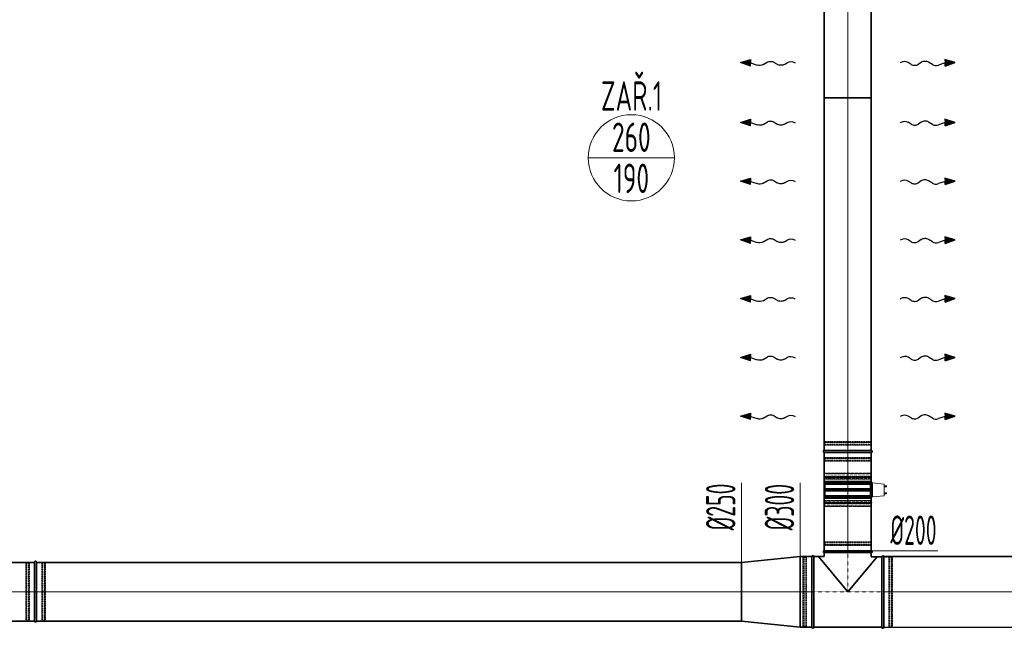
# Model space of a CAD drawing. Header units: millimetres. Extents: x -41335 to 3476, y 23470 to 47494.
# Tile 5 of 15: x -33221 to -29031, y 28320 to 30910. Entities that reach past the tile are written whole.
import ezdxf
from ezdxf.enums import TextEntityAlignment as Align

# ---------------------------------------------------------------- set-up
doc = ezdxf.new("R2010")
doc.units = ezdxf.units.MM
doc.header["$LTSCALE"] = 0.03
doc.linetypes.add('ACAD_ISO02W100', pattern=[15, 12, -3])
doc.linetypes.add('ACAD_ISO10W100', pattern=[18, 12, -3, 0, -3])
for name, color, linetype, lineweight in [('VZT_01 SUP (PŘÍVOD) - OBRYS', 5, 'Continuous', 35), ('VZT_02 SUP (PŘÍVOD) - OSA', 5, 'ACAD_ISO10W100', 5), ('VZT_40 REGULAČNÍ KLAPKY - OBRYS', 1, 'Continuous', 35), ('VZT_42 REGULAČNÍ KLAPKY - DETAIL', 8, 'Continuous', 5), ('VZT_KOTY - DIMENZE', 7, 'Continuous', 5), ('VZT_POPIS - DISTRIBUCE', 7, 'Continuous', 5)]:
    doc.layers.add(name, color=color, linetype=linetype, lineweight=lineweight)
for name, color, linetype, lineweight, plot in [('VZT_03 SUP (PŘÍVOD) - NETISK', 8, 'ACAD_ISO02W100', 5, False), ('VZT_07 ETA (ODVOD) - NETISK', 8, 'ACAD_ISO02W100', 5, False), ('VZT_43 REGULAČNÍ KLAPKY - NETISK', 8, 'ACAD_ISO02W100', 5, False)]:
    doc.layers.add(name, color=color, linetype=linetype, lineweight=lineweight, plot=plot)
doc.styles.add('JS', font='isocp.shx', dxfattribs={"width": 0.6, "height": 125})
doc.styles.add('VZT_POPIS', font='isocp.shx', dxfattribs={"width": 0.6, "height": 125})

msp = doc.modelspace()

# ---------------------------------------------------------------- linework, layer by layer
at = {"color": 0, "lineweight": -2}
for p, q in [((-30153.9, 30727.1), (-30110.6, 30740.2)), ((-30111.2, 30712.3), (-30153.9, 30727.1)), ((-30111.2, 30712.3), (-30110.9, 30726.2)), ((-30110.6, 30740.2), (-30110.9, 30726.2)), ((-30110.9, 30726.2), (-30082.4, 30716.3)), ((-30056.9, 30718.3), (-30040.3, 30728.6)), ((-30009.4, 30727.9), (-29997.5, 30719.9)), ((-29966.5, 30719.2), (-29953.5, 30727.3)), ((-29427.1, 30719.2), (-29440.2, 30727.3)), ((-29384.3, 30727.9), (-29396.2, 30719.9)), ((-29336.7, 30718.3), (-29353.3, 30728.6)), ((-29282.7, 30726.2), (-29311.3, 30716.3)), ((-29239.7, 30727.1), (-29283, 30740.2)), ((-29283, 30740.2), (-29282.7, 30726.2)), ((-29282.4, 30712.3), (-29282.7, 30726.2)), ((-29282.4, 30712.3), (-29239.7, 30727.1)), ((-30153.9, 30472.7), (-30110.6, 30485.7)), ((-30111.2, 30457.8), (-30153.9, 30472.7)), ((-30111.2, 30457.8), (-30110.9, 30471.7)), ((-30110.6, 30485.7), (-30110.9, 30471.7)), ((-30110.9, 30471.7), (-30082.4, 30461.8)), ((-30056.9, 30463.9), (-30040.3, 30474.1)), ((-30009.4, 30473.5), (-29997.5, 30465.4)), ((-29966.5, 30464.7), (-29953.5, 30472.8)), ((-29427.1, 30464.7), (-29440.2, 30472.8)), ((-29384.3, 30473.5), (-29396.2, 30465.4)), ((-29336.7, 30463.9), (-29353.3, 30474.1)), ((-29282.7, 30471.7), (-29311.3, 30461.8)), ((-29239.7, 30472.7), (-29283, 30485.7)), ((-29283, 30485.7), (-29282.7, 30471.7)), ((-29282.4, 30457.8), (-29282.7, 30471.7)), ((-29282.4, 30457.8), (-29239.7, 30472.7)), ((-30153.9, 30222.7), (-30110.6, 30235.7)), ((-30111.2, 30207.8), (-30153.9, 30222.7)), ((-30111.2, 30207.8), (-30110.9, 30221.7)), ((-30110.6, 30235.7), (-30110.9, 30221.7)), ((-30110.9, 30221.7), (-30082.4, 30211.8)), ((-30056.9, 30213.9), (-30040.3, 30224.1)), ((-30009.4, 30223.5), (-29997.5, 30215.4)), ((-29966.5, 30214.7), (-29953.5, 30222.8)), ((-29427.1, 30214.7), (-29440.2, 30222.8)), ((-29384.3, 30223.5), (-29396.2, 30215.4)), ((-29336.7, 30213.9), (-29353.3, 30224.1)), ((-29282.7, 30221.7), (-29311.3, 30211.8)), ((-29239.7, 30222.7), (-29283, 30235.7)), ((-29283, 30235.7), (-29282.7, 30221.7)), ((-29282.4, 30207.8), (-29282.7, 30221.7)), ((-29282.4, 30207.8), (-29239.7, 30222.7)), ((-30153.9, 29972.7), (-30110.6, 29985.7)), ((-30111.2, 29957.8), (-30153.9, 29972.7)), ((-30111.2, 29957.8), (-30110.9, 29971.7)), ((-30110.6, 29985.7), (-30110.9, 29971.7)), ((-30110.9, 29971.7), (-30082.4, 29961.8)), ((-30056.9, 29963.9), (-30040.3, 29974.1)), ((-30009.4, 29973.5), (-29997.5, 29965.4)), ((-29966.5, 29964.7), (-29953.5, 29972.8)), ((-29427.1, 29964.7), (-29440.2, 29972.8)), ((-29384.3, 29973.5), (-29396.2, 29965.4)), ((-29336.7, 29963.9), (-29353.3, 29974.1)), ((-29282.7, 29971.7), (-29311.3, 29961.8)), ((-29239.7, 29972.7), (-29283, 29985.7)), ((-29283, 29985.7), (-29282.7, 29971.7)), ((-29282.4, 29957.8), (-29282.7, 29971.7)), ((-29282.4, 29957.8), (-29239.7, 29972.7)), ((-30153.9, 29722.7), (-30110.6, 29735.7)), ((-30111.2, 29707.8), (-30153.9, 29722.7)), ((-30111.2, 29707.8), (-30110.9, 29721.7)), ((-30110.6, 29735.7), (-30110.9, 29721.7)), ((-30110.9, 29721.7), (-30082.4, 29711.8)), ((-30056.9, 29713.9), (-30040.3, 29724.1)), ((-30009.4, 29723.5), (-29997.5, 29715.4)), ((-29966.5, 29714.7), (-29953.5, 29722.8)), ((-29427.1, 29714.7), (-29440.2, 29722.8)), ((-29384.3, 29723.5), (-29396.2, 29715.4)), ((-29336.7, 29713.9), (-29353.3, 29724.1)), ((-29282.7, 29721.7), (-29311.3, 29711.8)), ((-29239.7, 29722.7), (-29283, 29735.7)), ((-29283, 29735.7), (-29282.7, 29721.7)), ((-29282.4, 29707.8), (-29282.7, 29721.7)), ((-29282.4, 29707.8), (-29239.7, 29722.7)), ((-30153.9, 29472.7), (-30110.6, 29485.7)), ((-30111.2, 29457.8), (-30153.9, 29472.7)), ((-30111.2, 29457.8), (-30110.9, 29471.7)), ((-30110.6, 29485.7), (-30110.9, 29471.7)), ((-30110.9, 29471.7), (-30082.4, 29461.8)), ((-30056.9, 29463.9), (-30040.3, 29474.1)), ((-30009.4, 29473.5), (-29997.5, 29465.4)), ((-29966.5, 29464.7), (-29953.5, 29472.8)), ((-29427.1, 29464.7), (-29440.2, 29472.8)), ((-29384.3, 29473.5), (-29396.2, 29465.4)), ((-29336.7, 29463.9), (-29353.3, 29474.1)), ((-29282.7, 29471.7), (-29311.3, 29461.8)), ((-29239.7, 29472.7), (-29283, 29485.7)), ((-29283, 29485.7), (-29282.7, 29471.7)), ((-29282.4, 29457.8), (-29282.7, 29471.7)), ((-29282.4, 29457.8), (-29239.7, 29472.7)), ((-30153.9, 29222.7), (-30110.6, 29235.7)), ((-30111.2, 29207.8), (-30153.9, 29222.7)), ((-30111.2, 29207.8), (-30110.9, 29221.7)), ((-30110.6, 29235.7), (-30110.9, 29221.7)), ((-30110.9, 29221.7), (-30082.4, 29211.8)), ((-30056.9, 29213.9), (-30040.3, 29224.1)), ((-30009.4, 29223.5), (-29997.5, 29215.4)), ((-29966.5, 29214.7), (-29953.5, 29222.8)), ((-29427.1, 29214.7), (-29440.2, 29222.8)), ((-29384.3, 29223.5), (-29396.2, 29215.4)), ((-29336.7, 29213.9), (-29353.3, 29224.1)), ((-29282.7, 29221.7), (-29311.3, 29211.8)), ((-29239.7, 29222.7), (-29283, 29235.7)), ((-29283, 29235.7), (-29282.7, 29221.7)), ((-29282.4, 29207.8), (-29282.7, 29221.7)), ((-29282.4, 29207.8), (-29239.7, 29222.7))]:
    msp.add_line(p, q, dxfattribs=at)
for p, q in [((-29923.4, 30727.1), (-29920.3, 30725.3)), ((-29470.3, 30727.1), (-29473.4, 30725.3)), ((-29923.4, 30472.7), (-29920.3, 30470.8)), ((-29470.3, 30472.7), (-29473.4, 30470.8)), ((-29923.4, 30222.7), (-29920.3, 30220.8)), ((-29470.3, 30222.7), (-29473.4, 30220.8)), ((-29923.4, 29972.7), (-29920.3, 29970.8)), ((-29470.3, 29972.7), (-29473.4, 29970.8)), ((-29923.4, 29722.7), (-29920.3, 29720.8)), ((-29470.3, 29722.7), (-29473.4, 29720.8)), ((-29923.4, 29472.7), (-29920.3, 29470.8)), ((-29470.3, 29472.7), (-29473.4, 29470.8)), ((-29923.4, 29222.7), (-29920.3, 29220.8)), ((-29470.3, 29222.7), (-29473.4, 29220.8))]:
    msp.add_line(p, q)
at = {"color": 0, "lineweight": -2, "extrusion": (0, 0, -1)}
for centre, start_param, end_param in [((-30025.1, 30718.9), 0.766537, 2.375056), ((-29981.8, 30728.9), 3.908129, 5.516649), ((-29938.2, 30717.6), 0.766537, 2.320574), ((-30072.2, 30728), 3.908129, 5.191299), ((-30025.1, 30464.5), 0.766537, 2.375056), ((-29938.2, 30463.1), 0.766537, 2.320574), ((-30072.2, 30473.5), 3.908129, 5.191299), ((-29981.8, 30474.4), 3.908129, 5.516649), ((-30025.1, 30214.5), 0.766537, 2.375056), ((-29938.2, 30213.1), 0.766537, 2.320574), ((-30072.2, 30223.5), 3.908129, 5.191299), ((-29981.8, 30224.4), 3.908129, 5.516649), ((-30025.1, 29964.5), 0.766537, 2.375056), ((-29981.8, 29974.4), 3.908129, 5.516649), ((-29938.2, 29963.1), 0.766537, 2.320574), ((-30072.2, 29973.5), 3.908129, 5.191299), ((-30072.2, 29723.5), 3.908129, 5.191299), ((-30025.1, 29714.5), 0.766537, 2.375056), ((-29981.8, 29724.4), 3.908129, 5.516649), ((-29938.2, 29713.1), 0.766537, 2.320574), ((-30072.2, 29473.5), 3.908129, 5.191299), ((-30025.1, 29464.5), 0.766537, 2.375056), ((-29981.8, 29474.4), 3.908129, 5.516649), ((-29938.2, 29463.1), 0.766537, 2.320574), ((-30072.2, 29223.5), 3.908129, 5.191299), ((-30025.1, 29214.5), 0.766537, 2.375056), ((-29981.8, 29224.4), 3.908129, 5.516649), ((-29938.2, 29213.1), 0.766537, 2.320574)]:
    msp.add_ellipse(centre, major_axis=(-21.5, 0.5), ratio=0.625, start_param=start_param, end_param=end_param, dxfattribs=at)
at = {"color": 0, "lineweight": -2}
for centre, start_param, end_param in [((-29455.4, 30717.6), 0.766537, 2.320574), ((-29411.8, 30728.9), 3.908129, 5.516649), ((-29368.6, 30718.9), 0.766537, 2.375056), ((-29321.4, 30728), 3.908129, 5.191299), ((-29455.4, 30463.1), 0.766537, 2.320574), ((-29368.6, 30464.5), 0.766537, 2.375056), ((-29411.8, 30474.4), 3.908129, 5.516649), ((-29321.4, 30473.5), 3.908129, 5.191299), ((-29455.4, 30213.1), 0.766537, 2.320574), ((-29368.6, 30214.5), 0.766537, 2.375056), ((-29411.8, 30224.4), 3.908129, 5.516649), ((-29321.4, 30223.5), 3.908129, 5.191299), ((-29455.4, 29963.1), 0.766537, 2.320574), ((-29411.8, 29974.4), 3.908129, 5.516649), ((-29368.6, 29964.5), 0.766537, 2.375056), ((-29321.4, 29973.5), 3.908129, 5.191299), ((-29455.4, 29713.1), 0.766537, 2.320574), ((-29411.8, 29724.4), 3.908129, 5.516649), ((-29368.6, 29714.5), 0.766537, 2.375056), ((-29321.4, 29723.5), 3.908129, 5.191299), ((-29455.4, 29463.1), 0.766537, 2.320574), ((-29411.8, 29474.4), 3.908129, 5.516649), ((-29368.6, 29464.5), 0.766537, 2.375056), ((-29321.4, 29473.5), 3.908129, 5.191299), ((-29455.4, 29213.1), 0.766537, 2.320574), ((-29411.8, 29224.4), 3.908129, 5.516649), ((-29368.6, 29214.5), 0.766537, 2.375056), ((-29321.4, 29223.5), 3.908129, 5.191299)]:
    msp.add_ellipse(centre, major_axis=(21.5, 0.5), ratio=0.625, start_param=start_param, end_param=end_param, dxfattribs=at)
for points in [[(-30111.2, 30712.3), (-30110.6, 30740.2), (-30153.9, 30727.1)], [(-29282.4, 30712.3), (-29283, 30740.2), (-29239.7, 30727.1)], [(-30111.2, 30457.8), (-30110.6, 30485.7), (-30153.9, 30472.7)], [(-29282.4, 30457.8), (-29283, 30485.7), (-29239.7, 30472.7)], [(-30111.2, 30207.8), (-30110.6, 30235.7), (-30153.9, 30222.7)], [(-29282.4, 30207.8), (-29283, 30235.7), (-29239.7, 30222.7)], [(-30111.2, 29957.8), (-30110.6, 29985.7), (-30153.9, 29972.7)], [(-29282.4, 29957.8), (-29283, 29985.7), (-29239.7, 29972.7)], [(-30111.2, 29707.8), (-30110.6, 29735.7), (-30153.9, 29722.7)], [(-29282.4, 29707.8), (-29283, 29735.7), (-29239.7, 29722.7)], [(-30111.2, 29457.8), (-30110.6, 29485.7), (-30153.9, 29472.7)], [(-29282.4, 29457.8), (-29283, 29485.7), (-29239.7, 29472.7)], [(-30111.2, 29207.8), (-30110.6, 29235.7), (-30153.9, 29222.7)], [(-29282.4, 29207.8), (-29283, 29235.7), (-29239.7, 29222.7)]]:
    msp.add_solid(points, dxfattribs=at)
at = {"layer": 'VZT_01 SUP (PŘÍVOD) - OBRYS'}
for p, q in [((-29596.8, 30576.5), (-29796.8, 30576.5)), ((-29796.8, 29076.5), (-29596.8, 29076.5)), ((-29796.8, 29068.5), (-29596.8, 29068.5)), ((-30149.8, 28600.2), (-29899.8, 28625.2)), ((-29899.8, 28625.2), (-29899.8, 28325.2)), ((-29899.8, 28625.2), (-29849.8, 28625.2)), ((-29849.8, 28624.7), (-29849.8, 28325.7)), ((-29841.8, 28324.7), (-29841.8, 28624.7)), ((-29841.8, 28624.7), (-29796.8, 28624.7)), ((-29821.8, 28624.7), (-29696.8, 28474.7)), ((-29596.8, 28649.7), (-29796.8, 28649.7)), ((-29796.8, 28641.7), (-29596.8, 28641.7)), ((-29796.8, 28624.7), (-29796.8, 28641.7)), ((-29696.8, 28474.7), (-29572, 28623.7)), ((-29596.8, 28623.7), (-29596.8, 28641.7)), ((-29596.8, 28623.7), (-29551.8, 28623.7)), ((-29551.8, 28623.7), (-29551.8, 28323.7)), ((-26563.3, 28624.7), (-29543.8, 28624.7)), ((-29543.8, 28324.7), (-29543.8, 28623.7)), ((-33157.8, 28350.7), (-33157.8, 28599.7)), ((-33149.8, 28350.7), (-33149.8, 28599.7)), ((-30149.8, 28350.2), (-30149.8, 28600.2)), ((-30149.8, 28350.2), (-29899.8, 28325.2)), ((-29899.8, 28325.2), (-29849.8, 28325.2)), ((-29841.8, 28324.7), (-29551.8, 28324.7)), ((-26563.3, 28324.7), (-29543.8, 28323.7))]:
    msp.add_line(p, q, dxfattribs=at)
for points in [[(-29796.8, 32076.5), (-29796.8, 29076.5)], [(-29596.8, 32076.5), (-29596.8, 29076.5)], [(-29796.8, 29068.5), (-29796.8, 28649.7)], [(-29596.8, 29068.5), (-29596.8, 28649.7)], [(-33157.8, 28600.2), (-36157.8, 28600.2)], [(-30149.8, 28600.2), (-33149.8, 28600.2)], [(-33157.8, 28350.2), (-36157.8, 28350.2)], [(-30149.8, 28350.2), (-33149.8, 28350.2)]]:
    msp.add_lwpolyline(points, dxfattribs=at)
for centre, start, end in [((-29796.8, 29072.5), 90, 270), ((-29596.8, 29072.5), 270, 90), ((-29845.8, 28624.7), 0, 180), ((-29796.8, 28645.7), 90, 270), ((-29596.8, 28645.7), 270, 90), ((-29547.8, 28623.7), 0, 180), ((-33153.8, 28600.7), 0, 180), ((-33153.8, 28350.7), 180, 0), ((-29845.8, 28324.7), 180, 0), ((-29547.8, 28323.7), 180, 0)]:
    msp.add_arc(centre, 4, start, end, dxfattribs=at)
at = {"layer": 'VZT_02 SUP (PŘÍVOD) - OSA', "ltscale": 5}
for p, q in [((-29841.8, 28474.7), (-30149.8, 28474.7)), ((-29543.8, 28474.2), (-26563.3, 28475.2))]:
    msp.add_line(p, q, dxfattribs=at)
for points in [[(-29696.8, 29076.5), (-29696.8, 32076.5)], [(-29696.8, 28649.7), (-29696.8, 29068.5)], [(-36157.8, 28475.2), (-33157.8, 28475.2)], [(-33149.8, 28475.2), (-30149.8, 28475.2)]]:
    msp.add_lwpolyline(points, dxfattribs=at)
at = {"layer": 'VZT_02 SUP (PŘÍVOD) - OSA', "elevation": 0}
msp.add_lwpolyline([(-29696.8, 29076.5), (-29696.8, 29068.5)], dxfattribs=at)
at = {"layer": 'VZT_02 SUP (PŘÍVOD) - OSA', "ltscale": 0.3}
for points in [[(-29696.8, 28641.7), (-29696.8, 28474.7)], [(-29841.8, 28474.7), (-29551.8, 28474.7)]]:
    msp.add_lwpolyline(points, dxfattribs=at)
at = {"layer": 'VZT_02 SUP (PŘÍVOD) - OSA'}
msp.add_lwpolyline([(-33157.8, 28475.2), (-33149.8, 28475.2)], dxfattribs=at)
at = {"layer": 'VZT_03 SUP (PŘÍVOD) - NETISK', "ltscale": 0.4}
for p, q in [((-29796.8, 29110), (-29596.8, 29110)), ((-29796.8, 29110), (-29796.8, 29109.5)), ((-29796.8, 29109.5), (-29596.8, 29109.5)), ((-29796.8, 29102.5), (-29596.8, 29102.5)), ((-29796.8, 29102.5), (-29796.8, 29102)), ((-29796.8, 29102), (-29596.8, 29102)), ((-29795.8, 29114.5), (-29597.8, 29114.5)), ((-29795.8, 29114.5), (-29795.8, 29110.5)), ((-29795.8, 29110.5), (-29597.8, 29110.5)), ((-29795.8, 29098.5), (-29597.8, 29098.5)), ((-29795.8, 29098.5), (-29795.8, 29076.5)), ((-29794.8, 29110.5), (-29794.8, 29110)), ((-29794.8, 29109.5), (-29794.8, 29102.5)), ((-29794.8, 29102), (-29794.8, 29098.5)), ((-29598.8, 29110.5), (-29598.8, 29110)), ((-29598.8, 29109.5), (-29598.8, 29102.5)), ((-29598.8, 29102), (-29598.8, 29098.5)), ((-29597.8, 29114.5), (-29597.8, 29110.5)), ((-29597.8, 29098.5), (-29597.8, 29076.5)), ((-29596.8, 29110), (-29596.8, 29109.5)), ((-29596.8, 29102.5), (-29596.8, 29102)), ((-29796.8, 29043), (-29596.8, 29043)), ((-29796.8, 29043), (-29796.8, 29042.5)), ((-29796.8, 29042.5), (-29596.8, 29042.5)), ((-29795.8, 29068.5), (-29795.8, 29046.5)), ((-29795.8, 29046.5), (-29597.8, 29046.5)), ((-29794.8, 29046.5), (-29794.8, 29043)), ((-29794.8, 29042.5), (-29794.8, 29035.5)), ((-29598.8, 29046.5), (-29598.8, 29043)), ((-29598.8, 29042.5), (-29598.8, 29035.5)), ((-29597.8, 29068.5), (-29597.8, 29046.5)), ((-29596.8, 29043), (-29596.8, 29042.5)), ((-29796.8, 29035.5), (-29596.8, 29035.5)), ((-29796.8, 29035.5), (-29796.8, 29035)), ((-29796.8, 29035), (-29596.8, 29035)), ((-29795.8, 29034.5), (-29597.8, 29034.5)), ((-29795.8, 29034.5), (-29795.8, 29030.5)), ((-29795.8, 29030.5), (-29597.8, 29030.5)), ((-29794.8, 29035), (-29794.8, 29034.5)), ((-29598.8, 29035), (-29598.8, 29034.5)), ((-29597.8, 29034.5), (-29597.8, 29030.5)), ((-29596.8, 29035.5), (-29596.8, 29035)), ((-33195.8, 28351.7), (-33195.8, 28599.7)), ((-33195.8, 28599.7), (-33191.8, 28599.7)), ((-33191.8, 28351.7), (-33191.8, 28598.7)), ((-33191.8, 28598.7), (-33191.3, 28598.7)), ((-33191.3, 28600.7), (-33190.8, 28600.7)), ((-33191.3, 28350.7), (-33191.3, 28598.7)), ((-33190.8, 28350.7), (-33190.8, 28598.7)), ((-33190.8, 28598.7), (-33183.8, 28598.7)), ((-33183.8, 28600.7), (-33183.3, 28600.7)), ((-33183.8, 28350.7), (-33183.8, 28598.7)), ((-33183.3, 28350.7), (-33183.3, 28598.7)), ((-33183.3, 28598.7), (-33179.8, 28598.7)), ((-33179.8, 28599.7), (-33157.8, 28599.7)), ((-33179.8, 28351.7), (-33179.8, 28598.7)), ((-33149.8, 28599.7), (-33127.8, 28599.7)), ((-33127.8, 28351.7), (-33127.8, 28598.7)), ((-33127.8, 28598.7), (-33124.3, 28598.7)), ((-33124.3, 28600.7), (-33123.8, 28600.7)), ((-33124.3, 28350.7), (-33124.3, 28598.7)), ((-33123.8, 28350.7), (-33123.8, 28598.7)), ((-33123.8, 28598.7), (-33116.8, 28598.7)), ((-33116.8, 28600.7), (-33116.3, 28600.7)), ((-33116.8, 28350.7), (-33116.8, 28598.7)), ((-33116.3, 28350.7), (-33116.3, 28598.7)), ((-33116.3, 28598.7), (-33115.8, 28598.7)), ((-33115.8, 28599.7), (-33111.8, 28599.7)), ((-33115.8, 28351.7), (-33115.8, 28598.7)), ((-33111.8, 28351.7), (-33111.8, 28599.7)), ((-33195.8, 28351.7), (-33191.8, 28351.7)), ((-33191.8, 28352.7), (-33191.3, 28352.7)), ((-33191.3, 28350.7), (-33190.8, 28350.7)), ((-33190.8, 28352.7), (-33183.8, 28352.7)), ((-33183.8, 28350.7), (-33183.3, 28350.7)), ((-33183.3, 28352.7), (-33179.8, 28352.7)), ((-33179.8, 28351.7), (-33157.8, 28351.7)), ((-33149.8, 28351.7), (-33127.8, 28351.7)), ((-33127.8, 28352.7), (-33124.3, 28352.7)), ((-33124.3, 28350.7), (-33123.8, 28350.7)), ((-33123.8, 28352.7), (-33116.8, 28352.7)), ((-33116.8, 28350.7), (-33116.3, 28350.7)), ((-33116.3, 28352.7), (-33115.8, 28352.7)), ((-33115.8, 28351.7), (-33111.8, 28351.7))]:
    msp.add_line(p, q, dxfattribs=at)
at = {"layer": 'VZT_07 ETA (ODVOD) - NETISK', "ltscale": 0.4}
for p, q in [((-29596.8, 28683.2), (-29796.8, 28683.2)), ((-29796.8, 28682.7), (-29796.8, 28683.2)), ((-29596.8, 28682.7), (-29796.8, 28682.7)), ((-29596.8, 28675.7), (-29796.8, 28675.7)), ((-29796.8, 28675.2), (-29796.8, 28675.7)), ((-29596.8, 28675.2), (-29796.8, 28675.2)), ((-29597.8, 28687.7), (-29795.8, 28687.7)), ((-29795.8, 28683.7), (-29795.8, 28687.7)), ((-29597.8, 28683.7), (-29795.8, 28683.7)), ((-29597.8, 28671.7), (-29795.8, 28671.7)), ((-29795.8, 28649.7), (-29795.8, 28671.7)), ((-29794.8, 28683.2), (-29794.8, 28683.7)), ((-29794.8, 28675.7), (-29794.8, 28682.7)), ((-29794.8, 28671.7), (-29794.8, 28675.2)), ((-29598.8, 28683.2), (-29598.8, 28683.7)), ((-29598.8, 28675.7), (-29598.8, 28682.7)), ((-29598.8, 28671.7), (-29598.8, 28675.2)), ((-29597.8, 28683.7), (-29597.8, 28687.7)), ((-29597.8, 28649.7), (-29597.8, 28671.7)), ((-29596.8, 28682.7), (-29596.8, 28683.2)), ((-29596.8, 28675.2), (-29596.8, 28675.7)), ((-29887.8, 28325.7), (-29887.8, 28623.7)), ((-29887.8, 28623.7), (-29883.8, 28623.7)), ((-29883.8, 28376.7), (-29883.8, 28623.7)), ((-29883.3, 28326.7), (-29883.3, 28624.7)), ((-29883.3, 28624.7), (-29882.8, 28624.7)), ((-29882.8, 28326.7), (-29882.8, 28624.7)), ((-29875.8, 28326.7), (-29875.8, 28624.7)), ((-29875.8, 28624.7), (-29875.3, 28624.7)), ((-29875.3, 28326.7), (-29875.3, 28624.7)), ((-29871.8, 28326.7), (-29871.8, 28623.7)), ((-29871.8, 28623.7), (-29849.8, 28623.7)), ((-29518.3, 28325.7), (-29518.3, 28623.7)), ((-29518.3, 28623.7), (-29517.8, 28623.7)), ((-29517.8, 28325.7), (-29517.8, 28623.7)), ((-29510.8, 28325.7), (-29510.8, 28623.7)), ((-29510.8, 28623.7), (-29510.3, 28623.7)), ((-29510.3, 28325.7), (-29510.3, 28623.7)), ((-29883.8, 28622.7), (-29883.3, 28622.7)), ((-29882.8, 28622.7), (-29875.8, 28622.7)), ((-29875.3, 28622.7), (-29871.8, 28622.7)), ((-29543.8, 28622.7), (-29521.8, 28622.7)), ((-29521.8, 28325.7), (-29521.8, 28622.7)), ((-29521.8, 28621.7), (-29518.3, 28621.7)), ((-29517.8, 28621.7), (-29510.8, 28621.7)), ((-29510.3, 28621.7), (-29509.8, 28621.7)), ((-29509.8, 28325.7), (-29509.8, 28622.7)), ((-29509.8, 28622.7), (-29505.8, 28622.7)), ((-29505.8, 28324.7), (-29505.8, 28622.7)), ((-29887.8, 28325.7), (-29883.8, 28325.7)), ((-29883.8, 28326.7), (-29883.3, 28326.7)), ((-29883.3, 28324.7), (-29882.8, 28324.7)), ((-29882.8, 28326.7), (-29875.8, 28326.7)), ((-29875.8, 28324.7), (-29875.3, 28324.7)), ((-29875.3, 28326.7), (-29871.8, 28326.7)), ((-29871.8, 28325.7), (-29849.8, 28325.7)), ((-29543.8, 28324.7), (-29521.8, 28324.7)), ((-29521.8, 28325.7), (-29518.3, 28325.7)), ((-29518.3, 28323.7), (-29517.8, 28323.7)), ((-29517.8, 28325.7), (-29510.8, 28325.7)), ((-29510.8, 28323.7), (-29510.3, 28323.7)), ((-29510.3, 28325.7), (-29509.8, 28325.7)), ((-29509.8, 28324.7), (-29505.8, 28324.7))]:
    msp.add_line(p, q, dxfattribs=at)
at = {"layer": 'VZT_40 REGULAČNÍ KLAPKY - OBRYS'}
for p, q in [((-29796.3, 28943.7), (-29797.8, 28940.7)), ((-29797.8, 28936.7), (-29797.8, 28940.7)), ((-29595.8, 28940.7), (-29797.8, 28940.7)), ((-29793.8, 28933.7), (-29797.8, 28936.7)), ((-29595.8, 28936.7), (-29797.8, 28936.7)), ((-29796.3, 28943.7), (-29597.3, 28943.7)), ((-29793.8, 28912.7), (-29793.8, 28933.7)), ((-29599.8, 28933.7), (-29793.8, 28933.7)), ((-29599.8, 28933.7), (-29595.8, 28936.7)), ((-29599.8, 28912.7), (-29599.8, 28933.7)), ((-29597.3, 28943.7), (-29595.8, 28940.7)), ((-29595.8, 28936.7), (-29595.8, 28940.7)), ((-29793.8, 28883.7), (-29797.8, 28880.7)), ((-29797.8, 28880.7), (-29595.8, 28880.7)), ((-29797.8, 28880.7), (-29797.8, 28876.7)), ((-29797.8, 28876.7), (-29595.8, 28876.7)), ((-29796.3, 28873.7), (-29797.8, 28876.7)), ((-29793.8, 28912.7), (-29796.8, 28910.7)), ((-29796.8, 28910.7), (-29796.8, 28906.7)), ((-29796.8, 28910.7), (-29596.8, 28910.7)), ((-29796.8, 28906.7), (-29596.8, 28906.7)), ((-29793.8, 28904.7), (-29796.8, 28906.7)), ((-29793.8, 28912.7), (-29599.8, 28912.7)), ((-29599.8, 28904.7), (-29793.8, 28904.7)), ((-29793.8, 28904.7), (-29793.8, 28883.7)), ((-29793.8, 28883.7), (-29599.8, 28883.7)), ((-29599.8, 28912.7), (-29596.8, 28910.7)), ((-29599.8, 28904.7), (-29596.8, 28906.7)), ((-29599.8, 28904.7), (-29599.8, 28883.7)), ((-29599.8, 28883.7), (-29595.8, 28880.7)), ((-29597.3, 28873.7), (-29595.8, 28876.7)), ((-29596.8, 28910.7), (-29596.8, 28906.7)), ((-29595.8, 28880.7), (-29595.8, 28876.7)), ((-29597.3, 28873.7), (-29796.3, 28873.7))]:
    msp.add_line(p, q, dxfattribs=at)
at = {"layer": 'VZT_42 REGULAČNÍ KLAPKY - DETAIL'}
for p, q in [((-29595.8, 28888.7), (-29595.8, 28928.7)), ((-29595.8, 28928.7), (-29591.8, 28928.7)), ((-29591.8, 28928.7), (-29591.8, 28888.7)), ((-29591.7, 28927.2), (-29591.3, 28927.2)), ((-29591.7, 28920.2), (-29591.7, 28927.2)), ((-29591.7, 28920.2), (-29591.3, 28920.2)), ((-29591.3, 28938.7), (-29541.3, 28933.7)), ((-29591.3, 28878.7), (-29591.3, 28938.7)), ((-29541.3, 28883.7), (-29541.3, 28933.7)), ((-29541.3, 28925.9), (-29531.7, 28925.7)), ((-29541.3, 28921.4), (-29531.7, 28921.7)), ((-29531.7, 28921.7), (-29531.7, 28925.7)), ((-29591.8, 28888.7), (-29595.8, 28888.7)), ((-29591.7, 28897.2), (-29591.3, 28897.2)), ((-29591.7, 28890.2), (-29591.7, 28897.2)), ((-29591.7, 28890.2), (-29591.3, 28890.2)), ((-29591.3, 28878.7), (-29541.3, 28883.7)), ((-29541.3, 28895.9), (-29531.7, 28895.7)), ((-29541.3, 28891.4), (-29531.7, 28891.7)), ((-29531.7, 28891.7), (-29531.7, 28895.7))]:
    msp.add_line(p, q, dxfattribs=at)
at = {"layer": 'VZT_43 REGULAČNÍ KLAPKY - NETISK'}
for p, q in [((-29793.8, 28962.7), (-29799.8, 28961.7)), ((-29793.8, 28960.7), (-29799.8, 28961.7)), ((-29593.8, 28961.7), (-29799.8, 28961.7)), ((-29795.3, 28979.7), (-29796.3, 28976.7)), ((-29796.3, 28967.7), (-29796.3, 28976.7)), ((-29597.3, 28976.7), (-29796.3, 28976.7)), ((-29793.8, 28965.7), (-29796.3, 28967.7)), ((-29597.3, 28967.7), (-29796.3, 28967.7)), ((-29795.3, 28979.7), (-29598.3, 28979.7)), ((-29793.8, 28962.7), (-29793.8, 28965.7)), ((-29599.8, 28965.7), (-29793.8, 28965.7)), ((-29793.8, 28962.7), (-29599.8, 28962.7)), ((-29599.8, 28960.7), (-29793.8, 28960.7)), ((-29793.8, 28955.7), (-29793.8, 28960.7)), ((-29599.8, 28965.7), (-29597.3, 28967.7)), ((-29599.8, 28962.7), (-29599.8, 28965.7)), ((-29599.8, 28962.7), (-29593.8, 28961.7)), ((-29599.8, 28960.7), (-29593.8, 28961.7)), ((-29599.8, 28955.7), (-29599.8, 28960.7)), ((-29598.3, 28979.7), (-29597.3, 28976.7)), ((-29597.3, 28967.7), (-29597.3, 28976.7)), ((-29793.8, 28955.7), (-29796.3, 28953.7)), ((-29796.3, 28943.7), (-29796.3, 28953.7)), ((-29597.3, 28953.7), (-29796.3, 28953.7)), ((-29793.8, 28955.7), (-29599.8, 28955.7)), ((-29599.8, 28955.7), (-29597.3, 28953.7)), ((-29597.3, 28943.7), (-29597.3, 28953.7)), ((-29793.8, 28856.7), (-29799.8, 28855.7)), ((-29799.8, 28855.7), (-29593.8, 28855.7)), ((-29793.8, 28854.7), (-29799.8, 28855.7)), ((-29796.3, 28873.7), (-29796.3, 28863.7)), ((-29796.3, 28863.7), (-29597.3, 28863.7)), ((-29793.8, 28861.7), (-29796.3, 28863.7)), ((-29793.8, 28851.7), (-29796.3, 28849.7)), ((-29796.3, 28849.7), (-29597.3, 28849.7)), ((-29796.3, 28849.7), (-29796.3, 28840.7)), ((-29796.3, 28840.7), (-29597.3, 28840.7)), ((-29795.3, 28837.7), (-29796.3, 28840.7)), ((-29598.3, 28837.7), (-29795.3, 28837.7)), ((-29599.8, 28861.7), (-29793.8, 28861.7)), ((-29793.8, 28861.7), (-29793.8, 28856.7)), ((-29793.8, 28856.7), (-29599.8, 28856.7)), ((-29599.8, 28854.7), (-29793.8, 28854.7)), ((-29793.8, 28854.7), (-29793.8, 28851.7)), ((-29793.8, 28851.7), (-29599.8, 28851.7)), ((-29599.8, 28861.7), (-29597.3, 28863.7)), ((-29599.8, 28861.7), (-29599.8, 28856.7)), ((-29599.8, 28856.7), (-29593.8, 28855.7)), ((-29599.8, 28854.7), (-29593.8, 28855.7)), ((-29599.8, 28854.7), (-29599.8, 28851.7)), ((-29599.8, 28851.7), (-29597.3, 28849.7)), ((-29598.3, 28837.7), (-29597.3, 28840.7)), ((-29597.3, 28873.7), (-29597.3, 28863.7)), ((-29597.3, 28849.7), (-29597.3, 28840.7))]:
    msp.add_line(p, q, dxfattribs=at)
at = {"layer": 'VZT_KOTY - DIMENZE', "linetype": 'ByBlock'}
for p, q in [((-30149.8, 28712.3), (-30149.8, 28733.7)), ((-29899.8, 28712.3), (-29899.8, 28733.7)), ((-29539.3, 28649.7), (-29517.9, 28649.7))]:
    msp.add_line(p, q, dxfattribs=at)
for points in [[(-30149.8, 28733.7), (-30149.8, 28938.8)], [(-29899.8, 28733.7), (-29899.8, 28938.8)], [(-30149.8, 28600.2), (-30149.8, 28712.3)], [(-29899.8, 28625.2), (-29899.8, 28712.3)], [(-29596.8, 28649.7), (-29539.3, 28649.7)], [(-29517.9, 28649.7), (-29312.8, 28649.7)]]:
    msp.add_lwpolyline(points, dxfattribs=at)
at = {"layer": 'VZT_POPIS - DISTRIBUCE'}
msp.add_line((-30801.4, 30321.9), (-30434.6, 30321.9), dxfattribs=at)
msp.add_circle((-30618, 30321.9), 183.4, dxfattribs=at)

# ---------------------------------------------------------------- texts
at = {"layer": 'VZT_KOTY - DIMENZE', "char_height": 125, "attachment_point": 1, "line_spacing_factor": 0.8, "style": 'VZT_POPIS'}
for s, insert, rotation in [('%%C250', (-30299.8, 28736.2), 89.9995), ('%%C300', (-30049.8, 28736.2), 89.9995), ('%%C200', (-29515.4, 28799.7), 359.9995)]:
    msp.add_mtext(s, dxfattribs=dict(at, insert=insert, rotation=rotation))
at = {"layer": 'VZT_POPIS - DISTRIBUCE', "ltscale": 50, "style": 'JS', "width": 0.7}
for s, p in [('ZAŘ.1', (-30617.1, 30584.9)), ('260', (-30618, 30409.4)), ('190', (-30618, 30234.4))]:
    msp.add_text(s, height=125, dxfattribs=at).set_placement(p, align=Align.MIDDLE_CENTER)

doc.saveas('drawing.dxf')
